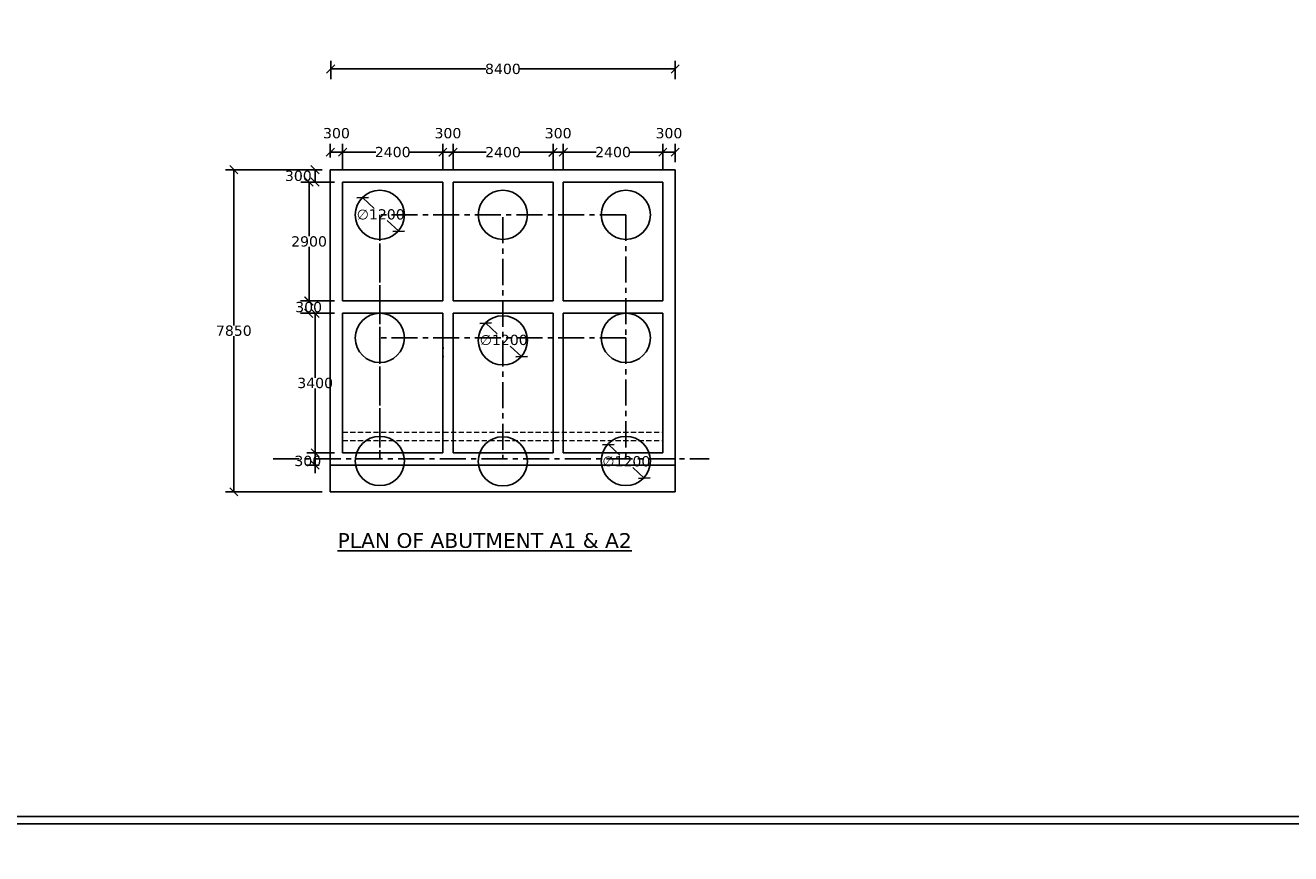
# Model space of a CAD drawing. Header units: millimetres. Extents: x -7746077780 to -3844657605, y -13315294818 to -6656873469.
# Tile 113 of 129: x -3871326872 to -3871296012, y -6657901347 to -6657881157. Entities that reach past the tile are written whole.
import ezdxf

# ---------------------------------------------------------------- set-up
doc = ezdxf.new("R2010")
doc.units = ezdxf.units.MM
doc.header["$MEASUREMENT"] = 0
doc.header["$PDMODE"] = 2
doc.linetypes.add('CENTER', pattern=[50.8, 31.75, -6.35, 6.35, -6.35])
doc.linetypes.add('HIDDEN', pattern=[0.375, 0.25, -0.125])
doc.layers.add('TEX', color=6, linetype='Continuous')
doc.layers.add('TEXT', color=7, linetype='Continuous')
doc.styles.get("Standard").update_dxf_attribs({"font": 'verdana.ttf', "height": 250})
doc.dimstyles.new('ISO-25', dxfattribs={"dimtxt": 250, "dimasz": 200, "dimexe": 200, "dimexo": 200, "dimgap": 0.02, "dimtad": 0, "dimtih": 1, "dimtoh": 1, "dimdec": 0, "dimdsep": 46, "dimtxsty": 'Standard', "dimblk": 'OBLIQUE', "dimcen": 150, "dimclrd": 1, "dimclre": 1, "dimclrt": 1, "dimadec": 0, "dimazin": 0, "dimtfac": 1, "dimtdec": 0, "dimtmove": 2, "dimatfit": 3, "dimldrblk": 'OBLIQUE', "dimfxl": 0, "dimarcsym": 0})

# ---------------------------------------------------------------- blocks, each defined once
blk = doc.blocks.new('_Oblique')
at = {"color": 0, "linetype": 'ByBlock', "lineweight": -2}
blk.add_line((-0.5, -0.5), (0.5, 0.5), dxfattribs=at)
blk = doc.blocks.new('*D906')
at = {"color": 1, "lineweight": -2, "ltscale": 20, "transparency": 16777216}
for p, q in [((-3871314001.399516, -6657884676.440735), (-3871314001.399516, -6657884048.759483)), ((-3871313751.399516, -6657884248.759483), (-3871314001.399516, -6657884248.759483)), ((-3871313751.399516, -6657884676.440735), (-3871313751.399516, -6657884048.759483))]:
    blk.add_line(p, q, dxfattribs=at)
at = {"layer": 'Defpoints', "color": 0, "ltscale": 20, "transparency": 16777216}
for p in [(-3871314001.399516, -6657884248.759483), (-3871314001.399516, -6657884876.440735), (-3871313751.399516, -6657884876.440735)]:
    blk.add_point(p, dxfattribs=at)
at = {"color": 1, "lineweight": -2, "ltscale": 20, "transparency": 16777216, "xscale": 200, "yscale": 200, "zscale": 200, "rotation": 180}
blk.add_blockref('_Oblique', (-3871314001.399516, -6657884248.759483), dxfattribs=at)
at = {"color": 1, "lineweight": -2, "ltscale": 20, "transparency": 16777216, "xscale": 200, "yscale": 200, "zscale": 200}
blk.add_blockref('_Oblique', (-3871313751.399516, -6657884248.759483), dxfattribs=at)
at = {"color": 1, "ltscale": 20, "transparency": 16777216, "insert": (-3871313876.399516, -6657883788.339812), "char_height": 250, "attachment_point": 5}
blk.add_mtext('300', dxfattribs=at)
blk = doc.blocks.new('*D907')
at = {"color": 1, "lineweight": -2, "ltscale": 20, "transparency": 16777216}
for p, q in [((-3871311324.402445, -6657884676.332483), (-3871311324.402445, -6657884048.52932)), ((-3871311324.402445, -6657884248.52932), (-3871311024.474026, -6657884248.52932)), ((-3871311024.474026, -6657884493.531038), (-3871311024.474026, -6657884048.52932))]:
    blk.add_line(p, q, dxfattribs=at)
at = {"layer": 'Defpoints', "color": 0, "ltscale": 20, "transparency": 16777216}
for p in [(-3871311024.474026, -6657884248.52932), (-3871311324.402445, -6657884876.332483), (-3871311024.474026, -6657884693.531038)]:
    blk.add_point(p, dxfattribs=at)
at = {"color": 1, "lineweight": -2, "ltscale": 20, "transparency": 16777216, "xscale": 200, "yscale": 200, "zscale": 200, "rotation": 180}
blk.add_blockref('_Oblique', (-3871311324.402445, -6657884248.52932), dxfattribs=at)
at = {"color": 1, "lineweight": -2, "ltscale": 20, "transparency": 16777216, "xscale": 200, "yscale": 200, "zscale": 200}
blk.add_blockref('_Oblique', (-3871311024.474026, -6657884248.52932), dxfattribs=at)
at = {"color": 1, "ltscale": 20, "transparency": 16777216, "insert": (-3871311174.438236, -6657883788.109649), "char_height": 250, "attachment_point": 5}
blk.add_mtext('300', dxfattribs=at)
blk = doc.blocks.new('*D908')
at = {"color": 1, "lineweight": -2, "ltscale": 20, "transparency": 16777216}
for p, q in [((-3871313751.399516, -6657884287.993662), (-3871313751.399516, -6657884048.438568)), ((-3871313751.399516, -6657884248.438568), (-3871312950.278267, -6657884248.438568)), ((-3871311324.402445, -6657884248.438568), (-3871312125.523694, -6657884248.438568)), ((-3871311324.402445, -6657884526.332483), (-3871311324.402445, -6657884048.438568))]:
    blk.add_line(p, q, dxfattribs=at)
at = {"layer": 'Defpoints', "color": 0, "ltscale": 20, "transparency": 16777216}
for p in [(-3871313751.399516, -6657884248.438568), (-3871313751.399516, -6657884487.993662), (-3871311324.402445, -6657884726.332483)]:
    blk.add_point(p, dxfattribs=at)
at = {"color": 1, "lineweight": -2, "ltscale": 20, "transparency": 16777216, "xscale": 200, "yscale": 200, "zscale": 200, "rotation": 180}
blk.add_blockref('_Oblique', (-3871313751.399516, -6657884248.438568), dxfattribs=at)
at = {"color": 1, "lineweight": -2, "ltscale": 20, "transparency": 16777216, "xscale": 200, "yscale": 200, "zscale": 200}
blk.add_blockref('_Oblique', (-3871311324.402445, -6657884248.438568), dxfattribs=at)
at = {"color": 1, "ltscale": 20, "transparency": 16777216, "insert": (-3871312537.90098, -6657884248.438568), "char_height": 250, "attachment_point": 5}
blk.add_mtext('2400', dxfattribs=at)
blk = doc.blocks.new('*D909')
at = {"color": 1, "lineweight": -2, "ltscale": 20, "transparency": 16777216}
for p, q in [((-3871316439.899514, -6657884476.440735), (-3871316439.899514, -6657884050.676151)), ((-3871316439.899514, -6657884250.676151), (-3871315633.026802, -6657884250.676151)), ((-3871314001.399516, -6657884250.676151), (-3871314808.272228, -6657884250.676151)), ((-3871314001.399516, -6657884476.440735), (-3871314001.399516, -6657884050.676151))]:
    blk.add_line(p, q, dxfattribs=at)
at = {"layer": 'Defpoints', "color": 0, "ltscale": 20, "transparency": 16777216}
for p in [(-3871316439.899514, -6657884250.676151), (-3871316439.899514, -6657884676.440735), (-3871314001.399516, -6657884676.440735)]:
    blk.add_point(p, dxfattribs=at)
at = {"color": 1, "lineweight": -2, "ltscale": 20, "transparency": 16777216, "xscale": 200, "yscale": 200, "zscale": 200, "rotation": 180}
blk.add_blockref('_Oblique', (-3871316439.899514, -6657884250.676151), dxfattribs=at)
at = {"color": 1, "lineweight": -2, "ltscale": 20, "transparency": 16777216, "xscale": 200, "yscale": 200, "zscale": 200}
blk.add_blockref('_Oblique', (-3871314001.399516, -6657884250.676151), dxfattribs=at)
at = {"color": 1, "ltscale": 20, "transparency": 16777216, "insert": (-3871315220.649515, -6657884250.676151), "char_height": 250, "attachment_point": 5}
blk.add_mtext('2400', dxfattribs=at)
blk = doc.blocks.new('*D910')
at = {"color": 1, "lineweight": -2, "ltscale": 20, "transparency": 16777216}
for p, q in [((-3871319433.475877, -6657884376.440735), (-3871319433.475877, -6657884048.169018)), ((-3871319133.475878, -6657884248.169018), (-3871319433.475877, -6657884248.169018)), ((-3871319133.475878, -6657884676.440735), (-3871319133.475878, -6657884048.169018))]:
    blk.add_line(p, q, dxfattribs=at)
at = {"layer": 'Defpoints', "color": 0, "ltscale": 20, "transparency": 16777216}
for p in [(-3871319433.475877, -6657884248.169018), (-3871319433.475877, -6657884576.440735), (-3871319133.475878, -6657884876.440735)]:
    blk.add_point(p, dxfattribs=at)
at = {"color": 1, "lineweight": -2, "ltscale": 20, "transparency": 16777216, "xscale": 200, "yscale": 200, "zscale": 200, "rotation": 180}
blk.add_blockref('_Oblique', (-3871319433.475877, -6657884248.169018), dxfattribs=at)
at = {"color": 1, "lineweight": -2, "ltscale": 20, "transparency": 16777216, "xscale": 200, "yscale": 200, "zscale": 200}
blk.add_blockref('_Oblique', (-3871319133.475878, -6657884248.169018), dxfattribs=at)
at = {"color": 1, "ltscale": 20, "transparency": 16777216, "insert": (-3871319283.475878, -6657883787.749347), "char_height": 250, "attachment_point": 5}
blk.add_mtext('300', dxfattribs=at)
blk = doc.blocks.new('*D911')
at = {"color": 1, "lineweight": -2, "ltscale": 20, "transparency": 16777216}
for p, q in [((-3871319802.679553, -6657891576.440589), (-3871319802.679553, -6657891376.440589)), ((-3871319333.475876, -6657891576.440589), (-3871320002.679553, -6657891576.440589)), ((-3871319802.679553, -6657891576.440589), (-3871319802.679553, -6657891876.440589)), ((-3871319703.464737, -6657891876.440589), (-3871320002.679553, -6657891876.440589)), ((-3871319802.679553, -6657891876.440589), (-3871319802.679553, -6657892076.440589))]:
    blk.add_line(p, q, dxfattribs=at)
at = {"layer": 'Defpoints', "color": 0, "ltscale": 20, "transparency": 16777216}
for p in [(-3871319133.475876, -6657891576.440589), (-3871319802.679553, -6657891876.440589), (-3871319503.464737, -6657891876.440589)]:
    blk.add_point(p, dxfattribs=at)
at = {"color": 1, "lineweight": -2, "ltscale": 20, "transparency": 16777216, "xscale": 200, "yscale": 200, "zscale": 200}
for p, rotation in [((-3871319802.679553, -6657891576.440589), 270), ((-3871319802.679553, -6657891876.440589), 90)]:
    blk.add_blockref('_Oblique', p, dxfattribs=dict(at, rotation=rotation))
at = {"color": 1, "ltscale": 20, "transparency": 16777216, "insert": (-3871319981.842911, -6657891776.440589), "char_height": 250, "attachment_point": 5}
blk.add_mtext('300', dxfattribs=at)
blk = doc.blocks.new('*D912')
at = {"color": 1, "lineweight": -2, "ltscale": 20, "transparency": 16777216}
for p, q in [((-3871319424.474022, -6657882469.239235), (-3871319424.474022, -6657882021.076347)), ((-3871311024.474024, -6657882469.239233), (-3871311024.474024, -6657882021.076347)), ((-3871319424.474022, -6657882221.076347), (-3871315640.125319, -6657882221.076347)), ((-3871311024.474024, -6657882221.076347), (-3871314808.822727, -6657882221.076347))]:
    blk.add_line(p, q, dxfattribs=at)
at = {"layer": 'Defpoints', "color": 0, "ltscale": 20, "transparency": 16777216}
for p in [(-3871311024.474024, -6657882221.076347), (-3871319424.474022, -6657882669.239235), (-3871311024.474024, -6657882669.239233)]:
    blk.add_point(p, dxfattribs=at)
at = {"color": 1, "lineweight": -2, "ltscale": 20, "transparency": 16777216, "xscale": 200, "yscale": 200, "zscale": 200, "rotation": 180}
blk.add_blockref('_Oblique', (-3871319424.474022, -6657882221.076347), dxfattribs=at)
at = {"color": 1, "lineweight": -2, "ltscale": 20, "transparency": 16777216, "xscale": 200, "yscale": 200, "zscale": 200}
blk.add_blockref('_Oblique', (-3871311024.474024, -6657882221.076347), dxfattribs=at)
at = {"color": 1, "ltscale": 20, "transparency": 16777216, "insert": (-3871315224.474023, -6657882221.076347), "char_height": 250, "attachment_point": 5}
blk.add_mtext('8400', dxfattribs=at)
blk = doc.blocks.new('*D913')
at = {"color": 1, "lineweight": -2, "ltscale": 20, "transparency": 16777216}
for p, q in [((-3871316689.782868, -6657884676.440735), (-3871316689.782868, -6657884048.169018)), ((-3871316689.782868, -6657884248.169018), (-3871316439.899514, -6657884248.169018)), ((-3871316439.899514, -6657884676.440735), (-3871316439.899514, -6657884048.169018))]:
    blk.add_line(p, q, dxfattribs=at)
at = {"layer": 'Defpoints', "color": 0, "ltscale": 20, "transparency": 16777216}
for p in [(-3871316439.899514, -6657884248.169018), (-3871316689.782868, -6657884876.440735), (-3871316439.899514, -6657884876.440735)]:
    blk.add_point(p, dxfattribs=at)
at = {"color": 1, "lineweight": -2, "ltscale": 20, "transparency": 16777216, "xscale": 200, "yscale": 200, "zscale": 200, "rotation": 180}
blk.add_blockref('_Oblique', (-3871316689.782868, -6657884248.169018), dxfattribs=at)
at = {"color": 1, "lineweight": -2, "ltscale": 20, "transparency": 16777216, "xscale": 200, "yscale": 200, "zscale": 200}
blk.add_blockref('_Oblique', (-3871316439.899514, -6657884248.169018), dxfattribs=at)
at = {"color": 1, "ltscale": 20, "transparency": 16777216, "insert": (-3871316564.841191, -6657883787.749347), "char_height": 250, "attachment_point": 5}
blk.add_mtext('300', dxfattribs=at)
blk = doc.blocks.new('*D914')
at = {"color": 1, "lineweight": -2, "ltscale": 20, "transparency": 16777216}
for p, q in [((-3871319133.475878, -6657884676.440735), (-3871319133.475878, -6657884048.169018)), ((-3871319133.475878, -6657884248.169018), (-3871318324.00666, -6657884248.169018)), ((-3871316689.782868, -6657884248.169018), (-3871317499.252086, -6657884248.169018)), ((-3871316689.782868, -6657884476.440735), (-3871316689.782868, -6657884048.169018))]:
    blk.add_line(p, q, dxfattribs=at)
at = {"layer": 'Defpoints', "color": 0, "ltscale": 20, "transparency": 16777216}
for p in [(-3871319133.475878, -6657884248.169018), (-3871319133.475878, -6657884876.440735), (-3871316689.782868, -6657884676.440735)]:
    blk.add_point(p, dxfattribs=at)
at = {"color": 1, "lineweight": -2, "ltscale": 20, "transparency": 16777216, "xscale": 200, "yscale": 200, "zscale": 200, "rotation": 180}
blk.add_blockref('_Oblique', (-3871319133.475878, -6657884248.169018), dxfattribs=at)
at = {"color": 1, "lineweight": -2, "ltscale": 20, "transparency": 16777216, "xscale": 200, "yscale": 200, "zscale": 200}
blk.add_blockref('_Oblique', (-3871316689.782868, -6657884248.169018), dxfattribs=at)
at = {"color": 1, "ltscale": 20, "transparency": 16777216, "insert": (-3871317911.629373, -6657884248.169018), "char_height": 250, "attachment_point": 5}
blk.add_mtext('2400', dxfattribs=at)
blk = doc.blocks.new('*D915')
at = {"color": 1, "lineweight": -2, "ltscale": 20, "transparency": 16777216}
for p, q in [((-3871315643.135805, -6657888417.309158), (-3871315362.535718, -6657888679.076073)), ((-3871314765.672191, -6657889235.879622), (-3871315046.272269, -6657888974.112715))]:
    blk.add_line(p, q, dxfattribs=at)
at = {"layer": 'Defpoints', "color": 0, "ltscale": 20, "transparency": 16777216}
for p in [(-3871315643.135805, -6657888417.309158), (-3871314765.672191, -6657889235.879622)]:
    blk.add_point(p, dxfattribs=at)
at = {"color": 1, "lineweight": -2, "ltscale": 20, "transparency": 16777216, "xscale": 200, "yscale": 200, "zscale": 200}
for p, rotation in [((-3871315643.135805, -6657888417.309158), 136.9887416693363), ((-3871314765.672191, -6657889235.879622), 316.9887416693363)]:
    blk.add_blockref('_Oblique', p, dxfattribs=dict(at, rotation=rotation))
at = {"color": 1, "ltscale": 20, "transparency": 16777216, "insert": (-3871315204.403996, -6657888826.594394), "char_height": 250, "attachment_point": 5}
blk.add_mtext('∅1200', dxfattribs=at)
blk = doc.blocks.new('*D916')
at = {"color": 1, "lineweight": -2, "ltscale": 20, "transparency": 16777216}
for p, q in [((-3871312652.587586, -6657891375.220257), (-3871312371.98751, -6657891636.987165)), ((-3871311775.123977, -6657892193.790725), (-3871312055.724064, -6657891932.023808))]:
    blk.add_line(p, q, dxfattribs=at)
at = {"layer": 'Defpoints', "color": 0, "ltscale": 20, "transparency": 16777216}
for p in [(-3871312652.587586, -6657891375.220257), (-3871311775.123976, -6657892193.790724)]:
    blk.add_point(p, dxfattribs=at)
at = {"color": 1, "lineweight": -2, "ltscale": 20, "transparency": 16777216, "xscale": 200, "yscale": 200, "zscale": 200}
for p, rotation in [((-3871312652.587586, -6657891375.220257), 136.9887414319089), ((-3871311775.123976, -6657892193.790724), 316.9887414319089)]:
    blk.add_blockref('_Oblique', p, dxfattribs=dict(at, rotation=rotation))
at = {"color": 1, "ltscale": 20, "transparency": 16777216, "insert": (-3871312213.855784, -6657891784.505486), "char_height": 250, "attachment_point": 5}
blk.add_mtext('∅1200', dxfattribs=at)
blk = doc.blocks.new('*D799')
at = {"color": 1, "lineweight": -2, "ltscale": 20, "transparency": 16777216}
for p, q in [((-3871319770.122966, -6657884676.440735), (-3871320006.510675, -6657884676.440735)), ((-3871319806.510675, -6657884676.440735), (-3871319806.510675, -6657884976.440735)), ((-3871319470.122966, -6657884976.440735), (-3871320006.510675, -6657884976.440735))]:
    blk.add_line(p, q, dxfattribs=at)
at = {"layer": 'Defpoints', "color": 0, "ltscale": 20, "transparency": 16777216}
for p in [(-3871319570.122966, -6657884676.440735), (-3871319806.510675, -6657884976.440735), (-3871319270.122966, -6657884976.440735)]:
    blk.add_point(p, dxfattribs=at)
at = {"color": 1, "lineweight": -2, "ltscale": 20, "transparency": 16777216, "xscale": 200, "yscale": 200, "zscale": 200}
for p, rotation in [((-3871319806.510675, -6657884676.440735), 90), ((-3871319806.510675, -6657884976.440735), 270)]:
    blk.add_blockref('_Oblique', p, dxfattribs=dict(at, rotation=rotation))
at = {"color": 1, "ltscale": 20, "transparency": 16777216, "insert": (-3871320213.07039, -6657884827.678854), "char_height": 250, "attachment_point": 5}
blk.add_mtext('300', dxfattribs=at)
blk = doc.blocks.new('*D800')
at = {"color": 1, "lineweight": -2, "ltscale": 20, "transparency": 16777216}
for p, q in [((-3871318643.135801, -6657885357.977492), (-3871318362.535718, -6657885619.744407)), ((-3871317765.672195, -6657886176.547956), (-3871318046.272272, -6657885914.781049))]:
    blk.add_line(p, q, dxfattribs=at)
at = {"layer": 'Defpoints', "color": 0, "ltscale": 20, "transparency": 16777216}
for p in [(-3871318643.135801, -6657885357.977492), (-3871317765.672195, -6657886176.547957)]:
    blk.add_point(p, dxfattribs=at)
at = {"color": 1, "lineweight": -2, "ltscale": 20, "transparency": 16777216, "xscale": 200, "yscale": 200, "zscale": 200}
for p, rotation in [((-3871318643.135801, -6657885357.977492), 136.9887414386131), ((-3871317765.672195, -6657886176.547957), 316.9887414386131)]:
    blk.add_blockref('_Oblique', p, dxfattribs=dict(at, rotation=rotation))
at = {"color": 1, "ltscale": 20, "transparency": 16777216, "insert": (-3871318204.403992, -6657885767.262728), "char_height": 250, "attachment_point": 5}
blk.add_mtext('∅1200', dxfattribs=at)
blk = doc.blocks.new('*D1088')
at = {"layer": 'Defpoints', "color": 0, "ltscale": 30, "transparency": 16777216}
for p in [(-3871319133.475876, -6657884976.440735), (-3871319952.018431, -6657887876.092112), (-3871319133.475876, -6657887876.092112)]:
    blk.add_point(p, dxfattribs=at)
at = {"layer": 'TEX', "color": 1, "lineweight": -2, "ltscale": 30, "transparency": 16777216}
for p, q in [((-3871319333.475876, -6657884976.440735), (-3871320152.018431, -6657884976.440735)), ((-3871319952.018431, -6657884976.440735), (-3871319952.018431, -6657886296.041588)), ((-3871319952.018431, -6657887876.092112), (-3871319952.018431, -6657886556.491259)), ((-3871319333.475876, -6657887876.092112), (-3871320152.018431, -6657887876.092112))]:
    blk.add_line(p, q, dxfattribs=at)
at = {"layer": 'TEX', "color": 1, "lineweight": -2, "ltscale": 30, "transparency": 16777216, "xscale": 200, "yscale": 200, "zscale": 200}
for p, rotation in [((-3871319952.018431, -6657884976.440735), 90), ((-3871319952.018431, -6657887876.092112), 270)]:
    blk.add_blockref('_Oblique', p, dxfattribs=dict(at, rotation=rotation))
at = {"layer": 'TEX', "color": 1, "ltscale": 30, "transparency": 16777216, "insert": (-3871319952.01843, -6657886426.266424), "char_height": 250, "attachment_point": 5}
blk.add_mtext('2900', dxfattribs=at)
blk = doc.blocks.new('*D1089')
at = {"layer": 'Defpoints', "color": 0, "ltscale": 30, "transparency": 16777216}
for p in [(-3871319133.475876, -6657887876.092112), (-3871319961.818139, -6657888176.092112), (-3871319133.475876, -6657888176.092112)]:
    blk.add_point(p, dxfattribs=at)
at = {"layer": 'TEX', "color": 1, "lineweight": -2, "ltscale": 30, "transparency": 16777216}
for p, q in [((-3871319333.475876, -6657887876.092112), (-3871320161.818139, -6657887876.092112)), ((-3871319961.818139, -6657887876.092112), (-3871319961.818139, -6657887895.867276)), ((-3871319333.475876, -6657888176.092112), (-3871320161.818139, -6657888176.092112)), ((-3871319961.818139, -6657888176.092112), (-3871319961.818139, -6657888156.316947))]:
    blk.add_line(p, q, dxfattribs=at)
at = {"layer": 'TEX', "color": 1, "lineweight": -2, "ltscale": 30, "transparency": 16777216, "xscale": 200, "yscale": 200, "zscale": 200}
for p, rotation in [((-3871319961.818139, -6657887876.092112), 90), ((-3871319961.818139, -6657888176.092112), 270)]:
    blk.add_blockref('_Oblique', p, dxfattribs=dict(at, rotation=rotation))
at = {"layer": 'TEX', "color": 1, "ltscale": 30, "transparency": 16777216, "insert": (-3871319961.818138, -6657888026.092113), "char_height": 250, "attachment_point": 5}
blk.add_mtext('300', dxfattribs=at)
blk = doc.blocks.new('*D1090')
at = {"layer": 'Defpoints', "color": 0, "ltscale": 30, "transparency": 16777216}
for p in [(-3871319133.475879, -6657888176.092113), (-3871319802.679553, -6657891576.440589), (-3871319133.475879, -6657891576.440589)]:
    blk.add_point(p, dxfattribs=at)
at = {"layer": 'TEX', "color": 1, "lineweight": -2, "ltscale": 30, "transparency": 16777216}
for p, q in [((-3871319333.475879, -6657888176.092113), (-3871320002.679553, -6657888176.092113)), ((-3871319802.679553, -6657888176.092113), (-3871319802.679553, -6657889746.041515)), ((-3871319802.679553, -6657891576.440589), (-3871319802.679553, -6657890006.491186)), ((-3871319333.475879, -6657891576.440589), (-3871320002.679553, -6657891576.440589))]:
    blk.add_line(p, q, dxfattribs=at)
at = {"layer": 'TEX', "color": 1, "lineweight": -2, "ltscale": 30, "transparency": 16777216, "xscale": 200, "yscale": 200, "zscale": 200}
for p, rotation in [((-3871319802.679553, -6657888176.092113), 90), ((-3871319802.679553, -6657891576.440589), 270)]:
    blk.add_blockref('_Oblique', p, dxfattribs=dict(at, rotation=rotation))
at = {"layer": 'TEX', "color": 1, "ltscale": 30, "transparency": 16777216, "insert": (-3871319802.679552, -6657889876.266352), "char_height": 250, "attachment_point": 5}
blk.add_mtext('3400', dxfattribs=at)
blk = doc.blocks.new('*D1091')
at = {"layer": 'Defpoints', "color": 0, "ltscale": 30, "transparency": 16777216}
for p in [(-3871319433.475876, -6657884676.440735), (-3871321786.197169, -6657892526.440661), (-3871319433.475876, -6657892526.440661)]:
    blk.add_point(p, dxfattribs=at)
at = {"layer": 'TEX', "color": 1, "lineweight": -2, "ltscale": 30, "transparency": 16777216}
for p, q in [((-3871319633.475876, -6657884676.440735), (-3871321986.197169, -6657884676.440735)), ((-3871321786.197169, -6657884676.440735), (-3871321786.197169, -6657888470.712169)), ((-3871321786.197169, -6657892526.440661), (-3871321786.197169, -6657888732.169227)), ((-3871319633.475876, -6657892526.440661), (-3871321986.197169, -6657892526.440661))]:
    blk.add_line(p, q, dxfattribs=at)
at = {"layer": 'TEX', "color": 1, "lineweight": -2, "ltscale": 30, "transparency": 16777216, "xscale": 200, "yscale": 200, "zscale": 200}
for p, rotation in [((-3871321786.197169, -6657884676.440735), 90), ((-3871321786.197169, -6657892526.440661), 270)]:
    blk.add_blockref('_Oblique', p, dxfattribs=dict(at, rotation=rotation))
at = {"layer": 'TEX', "color": 1, "ltscale": 30, "transparency": 16777216, "insert": (-3871321786.197168, -6657888601.440699), "char_height": 250, "attachment_point": 5}
blk.add_mtext('7850', dxfattribs=at)

msp = doc.modelspace()

# ---------------------------------------------------------------- linework, layer by layer
at = {"ltscale": 20}
for p, q in [((-3871319433.475876, -6657884676.440735), (-3871319433.475876, -6657889026.440588)), ((-3871311026.399512, -6657884676.440735), (-3871311026.399508, -6657892076.44059)), ((-3871319761.347974, -6657884976.440735), (-3871320075.284023, -6657884976.440735)), ((-3871319133.475876, -6657884976.440735), (-3871319133.475876, -6657887876.092112)), ((-3871316689.899514, -6657884976.440735), (-3871316689.899508, -6657887876.092112)), ((-3871316439.899514, -6657884976.440735), (-3871316439.899509, -6657887876.092112)), ((-3871314001.399516, -6657884976.440735), (-3871314001.39951, -6657887876.092112)), ((-3871313751.399516, -6657884976.440735), (-3871313751.399509, -6657887876.092112)), ((-3871311326.399512, -6657884976.440735), (-3871311326.39951, -6657887876.092112)), ((-3871316689.899508, -6657887876.092112), (-3871319133.475876, -6657887876.092112)), ((-3871314001.39951, -6657887876.092112), (-3871316439.899509, -6657887876.092112)), ((-3871311326.39951, -6657887876.092112), (-3871313751.399509, -6657887876.092112)), ((-3871316688.845265, -6657888176.092112), (-3871319133.475878, -6657888176.092112)), ((-3871319133.475878, -6657888176.092112), (-3871319133.475876, -6657891576.440589)), ((-3871316688.845264, -6657888176.092112), (-3871316688.845263, -6657891576.440589)), ((-3871314001.399514, -6657888176.092112), (-3871316438.899512, -6657888176.092112)), ((-3871316438.899512, -6657888176.092112), (-3871316438.899512, -6657891576.440589)), ((-3871314001.399514, -6657888176.092112), (-3871314001.39951, -6657891576.440588)), ((-3871311326.39951, -6657888176.092112), (-3871313751.399514, -6657888176.092112)), ((-3871313751.399514, -6657888176.092112), (-3871313751.39951, -6657891576.440588)), ((-3871311326.39951, -6657888176.092112), (-3871311326.399508, -6657891576.440588)), ((-3871319433.475876, -6657889026.440587), (-3871319433.475876, -6657892076.440588)), ((-3871316663.845263, -6657889026.440589), (-3871316676.375876, -6657889026.440589)), ((-3871316663.845263, -6657889226.440589), (-3871316676.375876, -6657889226.440589)), ((-3871316688.845263, -6657891576.440589), (-3871319133.475876, -6657891576.440589)), ((-3871314001.39951, -6657891576.440588), (-3871316438.899512, -6657891576.440589)), ((-3871311326.399508, -6657891576.440588), (-3871313751.39951, -6657891576.440588)), ((-3871311026.39951, -6657891876.440588), (-3871319433.475876, -6657891876.440589)), ((-3871317974.474024, -6657892526.44066), (-3871312474.474024, -6657892526.440661))]:
    msp.add_line(p, q, dxfattribs=at)
for points in [[(-3871317954.474026, -6657892526.440661), (-3871319433.475876, -6657892526.440661), (-3871319433.475876, -6657892076.092125)], [(-3871312494.474022, -6657892526.440661), (-3871311026.399508, -6657892526.440661), (-3871311026.399508, -6657892076.092125)]]:
    msp.add_lwpolyline(points, dxfattribs=at)
for centre, radius in [((-3871318224.474023, -6657885776.440735), 599.999999), ((-3871315224.474023, -6657885776.440735), 599.999999), ((-3871312224.474024, -6657885776.440735), 599.999999), ((-3871318224.474024, -6657888776.440661), 599.999999), ((-3871315224.474025, -6657888835.772397), 600), ((-3871312224.474024, -6657888776.440661), 599.999999), ((-3871318224.474024, -6657891776.440588), 600), ((-3871315224.474026, -6657891785.439827), 600), ((-3871312224.474024, -6657891776.440588), 600)]:
    msp.add_circle(centre, radius, dxfattribs=at)
at = {"layer": 'TEX', "color": 0, "ltscale": 20}
for p, q in [((-3871319433.475876, -6657884676.440735), (-3871311026.399512, -6657884676.440735)), ((-3871316689.899514, -6657884976.440735), (-3871319133.475877, -6657884976.440735)), ((-3871314001.399515, -6657884976.440735), (-3871316439.899513, -6657884976.440735)), ((-3871311326.399512, -6657884976.440735), (-3871313751.399516, -6657884976.440735)), ((-3871311326.39951, -6657891076.092112), (-3871311326.39951, -6657888176.092112))]:
    msp.add_line(p, q, dxfattribs=at)
at = {"layer": 'TEX', "color": 4, "linetype": 'CENTER', "ltscale": 20}
for p, q in [((-3871318224.474025, -6657885776.440735), (-3871318224.474024, -6657888776.440661)), ((-3871312224.474024, -6657885776.440735), (-3871318224.474025, -6657885776.440735)), ((-3871315224.474025, -6657885835.77247), (-3871315224.474025, -6657888776.440661)), ((-3871312224.474024, -6657885776.440735), (-3871312224.474026, -6657888776.440661)), ((-3871318224.474024, -6657886476.440662), (-3871318224.474024, -6657888776.440661)), ((-3871318224.474025, -6657888776.440661), (-3871318224.474024, -6657891726.440589)), ((-3871312224.474024, -6657888776.440661), (-3871318224.474025, -6657888776.440661)), ((-3871315224.474025, -6657888835.772397), (-3871315224.474025, -6657891726.440588)), ((-3871312224.474024, -6657888776.440661), (-3871312224.474026, -6657891726.440589)), ((-3871318224.474024, -6657889476.440589), (-3871318224.474024, -6657891726.440589)), ((-3871320826.001536, -6657891726.440589), (-3871310193.251894, -6657891726.440589))]:
    msp.add_line(p, q, dxfattribs=at)
at = {"layer": 'TEX', "color": 7, "ltscale": 30}
for points in [[(-3871201363.69097, -6657900618.349594), (-3871350021.212526, -6657900618.349594), (-3871350021.212526, -6657817308.787552), (-3871201363.69097, -6657817308.787552)], [(-3871201573.69097, -6657900438.349594), (-3871349784.811294, -6657900438.349594), (-3871349784.811294, -6657817718.349594), (-3871201573.69097, -6657817718.349594)]]:
    msp.add_lwpolyline(points, close=True, dxfattribs=at)
at = {"layer": 'TEXT', "color": 2, "linetype": 'HIDDEN', "lineweight": 13, "ltscale": 500}
for p, q in [((-3871319133.475876, -6657891076.09212), (-3871316676.375876, -6657891076.092115)), ((-3871316676.375876, -6657891076.092115), (-3871313976.39951, -6657891076.092114)), ((-3871313976.39951, -6657891076.092114), (-3871311326.39951, -6657891076.092112)), ((-3871319133.475876, -6657891276.092118), (-3871316676.375876, -6657891276.092114)), ((-3871316676.375876, -6657891276.092114), (-3871313976.39951, -6657891276.092113)), ((-3871313976.39951, -6657891276.092113), (-3871311326.39951, -6657891276.09211))]:
    msp.add_line(p, q, dxfattribs=at)

# ---------------------------------------------------------------- texts
at = {"layer": 'TEX', "char_height": 360, "width": 51867.66901822, "attachment_point": 1}
for insert in [(-3871720407.093441, -6657861796.297498), (-3871977977.093441, -6657866156.297498)]:
    msp.add_mtext('{\\H1.4583x;\\LNOTES\\l :-\\P}\\P01. TYPE OF BRIDGE ^I^I         - HIGH LEVEL BRIDGE\\P\\P\\P02. LENGTH OF BRIDGE ^I         - 280.000 M. ( 14SPAN @ 20.000 M EACH C/C) \\P\\P\\P03. OVERALL WIDTH ^I^I         - 8.400 M.\\P\\P\\P04. CLEAR WIDTH^I^I         - 7.500 M.\\P\\P\\P05. FORMATION LEVEL^I^I         - R.L. 104.785 M.\\P\\P\\P06. HIGHEST FLOOD LEVEL^I         - R.L. 101.210 M.\\P\\P\\P07.LOWEST    BED  LEVEL              - R.L. 96.510 M.\\P\\P\\P08.SOFFIT LEVEL            ^I         - R.L. 102.710 M.\\P\\P \\P09.CATCHMENT AREA^I^I         - 569.000 SQ. KM.\\P\\P\\P10. DESIGN VELOCITY^I^I         - 2.870 M/SEC.\\P\\P\\P11. DESIGN DISCHARGE^I         - 2868.167 CUMEC.              \\P\\P\\P12.TYPE OF FOUNDATION^I         -  PILE FOUNDATION.\\P\\P\\P13.FOUNDATION LEVEL^I         - AS PER SHOWN IN DRAWING.\\P\\P\\P14. TYPE OF SUB-STRUCTURE        - PIER              - R.C.C. SOLID CIRCULAR PIER\\P^I^I^I^I^I^IABUTMENT - BOX TYPE\\P\\P15. TYPE OF SUPER STRUCTURE    - R.C.C. T - BEAM  SLAB \\P\\P\\P16. TYPE OF BEARING^I^I         - POT -  PTFE  BEARING\\P\\P\\P17. DESIGN LOADING{\\C1;^I                   }-  ONE LANE OF  CLASS 70R OR TWO LANES \\P^I^I^I^I^I^I FOR CLASS A{\\C1;\\P                                                                \\P}18. SBC FOR ABUTMENT/PIER        - 45 T/M².  \\P\\P\\P19. SBC FOR RETURN^I^I         - 20 T/M².  \\P\\P\\P20. WEARING COAT                           - MASTIC ASHPHALT 75 MM THICK. \\P\\pi-1080,l9717.8,t9717.8;(^IB.C. 50MM+ MASTIC ASPHALT 20MM)\\P\\pi0,l0,tz;\\P21. RAILING  - R.C.C. CRASH BARRIER AS PER STD.DRAWING.\\P\\P\\P21. APPROACH SLAB - R.C.C. STRUCTURAL AS PER APPROVED DRAWING.\\P\\P\\P22. EXPANSION JOINT - STRIPSEAL TYPE EXPANSION JOINT.\\P\\P\\P23. NAME PLATE,   DRAINAGE SPOUT ETC. AS PER MORT&H \\P^I^I^I   SPECIFICATION.\\P\\P                               ', dxfattribs=dict(at, insert=insert))
at = {"layer": 'TEXT', "color": 191, "insert": (-3871319257.227089, -6657893533.738847), "char_height": 360, "width": 10824.42797009, "attachment_point": 1}
msp.add_mtext('{\\LPLAN OF ABUTMENT A1 & A2}', dxfattribs=at)

# ---------------------------------------------------------------- dimensions: what is measured, and where the dimension line sits
at = {"ltscale": 20}
for base, p1, p2, picture, middle in [((-3871311024.474024, -6657882221.076347), (-3871319424.474022, -6657882669.239235), (-3871311024.474024, -6657882669.239233), '*D912', (-3871315224.474023, -6657882221.076347)), ((-3871319433.475877, -6657884248.169018), (-3871319133.475878, -6657884876.440735), (-3871319433.475877, -6657884576.440735), '*D910', (-3871319283.475878, -6657883787.749347)), ((-3871311024.474026, -6657884248.52932), (-3871311324.402445, -6657884876.332483), (-3871311024.474026, -6657884693.531038), '*D907', (-3871311174.438236, -6657883788.109649))]:
    dim = msp.add_linear_dim(base=base, p1=p1, p2=p2, dimstyle='ISO-25', dxfattribs=at)
    dim.commit()
    dim.dimension.update_dxf_attribs({"geometry": picture, "text_midpoint": middle})
for base, p1, p2, text, picture, middle in [((-3871316439.899514, -6657884248.169018), (-3871316689.782868, -6657884876.440735), (-3871316439.899514, -6657884876.440735), '300', '*D913', (-3871316564.841191, -6657883787.749347)), ((-3871314001.399516, -6657884248.759483), (-3871313751.399516, -6657884876.440735), (-3871314001.399516, -6657884876.440735), '300', '*D906', (-3871313876.399516, -6657883788.339812)), ((-3871319133.475878, -6657884248.169018), (-3871316689.782868, -6657884676.440735), (-3871319133.475878, -6657884876.440735), '2400', '*D914', (-3871317911.629373, -6657884248.169018)), ((-3871316439.899514, -6657884250.676151), (-3871314001.399516, -6657884676.440735), (-3871316439.899514, -6657884676.440735), '2400', '*D909', (-3871315220.649515, -6657884250.676151)), ((-3871313751.399516, -6657884248.438568), (-3871311324.402445, -6657884726.332483), (-3871313751.399516, -6657884487.993662), '2400', '*D908', (-3871312537.90098, -6657884248.438568))]:
    dim = msp.add_linear_dim(base=base, p1=p1, p2=p2, text=text, dimstyle='ISO-25', dxfattribs=at)
    dim.commit()
    dim.dimension.update_dxf_attribs({"geometry": picture, "text_midpoint": middle})
for base, p1, p2, picture, middle in [((-3871319806.510675, -6657884976.440735), (-3871319570.122966, -6657884676.440735), (-3871319270.122966, -6657884976.440735), '*D799', (-3871320213.07039, -6657884827.678854)), ((-3871319802.679553, -6657891876.440589), (-3871319133.475876, -6657891576.440589), (-3871319503.464737, -6657891876.440589), '*D911', (-3871319981.842911, -6657891776.440589))]:
    dim = msp.add_linear_dim(base=base, p1=p1, p2=p2, angle=270, dimstyle='ISO-25', dxfattribs=at)
    dim.commit()
    dim.dimension.update_dxf_attribs({"geometry": picture, "text_midpoint": middle, "dimtype": 160})
for p1, p2, picture, middle in [((-3871318643.135801, -6657885357.977492), (-3871317765.672195, -6657886176.547957), '*D800', (-3871318204.403992, -6657885767.262728)), ((-3871315643.135805, -6657888417.309158), (-3871314765.672191, -6657889235.879622), '*D915', (-3871315204.403996, -6657888826.594394)), ((-3871312652.587586, -6657891375.220257), (-3871311775.123976, -6657892193.790724), '*D916', (-3871312213.855784, -6657891784.505486))]:
    dim = msp.add_diameter_dim_2p(p1=p1, p2=p2, dimstyle='ISO-25', dxfattribs=at)
    dim.commit()
    dim.dimension.update_dxf_attribs({"geometry": picture, "text_midpoint": middle, "dimtype": 163})
at = {"layer": 'TEX', "color": 7, "ltscale": 30}
for base, p1, p2, picture, middle in [((-3871321786.197169, -6657892526.440661), (-3871319433.475876, -6657884676.440735), (-3871319433.475876, -6657892526.440661), '*D1091', (-3871321786.197168, -6657888601.440699)), ((-3871319952.018431, -6657887876.092112), (-3871319133.475876, -6657884976.440735), (-3871319133.475876, -6657887876.092112), '*D1088', (-3871319952.01843, -6657886426.266424)), ((-3871319961.818139, -6657888176.092112), (-3871319133.475876, -6657887876.092112), (-3871319133.475876, -6657888176.092112), '*D1089', (-3871319961.818138, -6657888026.092113)), ((-3871319802.679553, -6657891576.440589), (-3871319133.475879, -6657888176.092113), (-3871319133.475879, -6657891576.440589), '*D1090', (-3871319802.679552, -6657889876.266352))]:
    dim = msp.add_linear_dim(base=base, p1=p1, p2=p2, angle=90, dimstyle='ISO-25', override={"dimfxl": 240}, dxfattribs=at)
    dim.commit()
    dim.dimension.update_dxf_attribs({"geometry": picture, "text_midpoint": middle})

doc.saveas('drawing.dxf')
